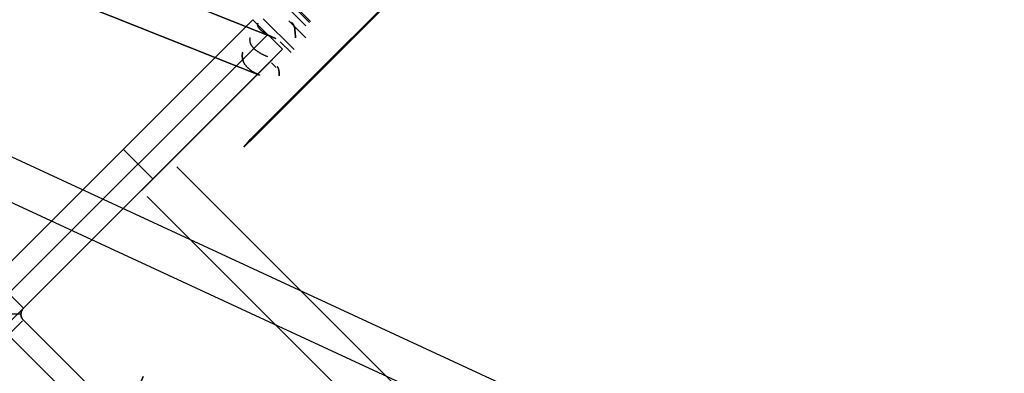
# Model space of a CAD drawing. Header units: millimetres. Extents: x -1030 to 192, y -442 to 180.
# Tile 183 of 256: x 121 to 156, y -406 to -393. Entities that reach past the tile are written whole.
import ezdxf

# ---------------------------------------------------------------- set-up
doc = ezdxf.new("R2010")
doc.units = ezdxf.units.MM
doc.header["$MEASUREMENT"] = 0
doc.layers.add('OVIDIO 120x60x72h', color=7, linetype='Continuous')

msp = doc.modelspace()

# ---------------------------------------------------------------- linework, layer by layer
at = {"layer": 'OVIDIO 120x60x72h', "extrusion": (-0.108979, 0.202852, 0.973126)}
for points in [[(38.868, 451.568), (38.868, 612.224)], [(38.868, 612.224), (38.868, 451.568)], [(38.573, 612.224), (38.573, 451.568)], [(38.277, 612.224), (38.277, 451.568)], [(38.277, 451.568), (38.277, 612.224)]]:
    msp.add_lwpolyline(points, dxfattribs=at)
at = {"layer": 'OVIDIO 120x60x72h', "extrusion": (-0.021464, 0.046296, 0.998697)}
msp.add_lwpolyline([(19.929, 365.994), (19.929, 466.507)], dxfattribs=at)
at = {"layer": 'OVIDIO 120x60x72h', "extrusion": (-0.235702, 0.235702, 0.942809)}
for points in [[(169.653, 623.018), (169.653, 518.477)], [(171.061, 628.188), (171.061, 522.78)], [(175.91, 649.413), (175.91, 540.335)], [(174.961, 540.335), (174.961, 649.413)], [(177.807, 540.335), (177.807, 649.413)], [(178.756, 649.413), (178.756, 540.335)]]:
    msp.add_lwpolyline(points, dxfattribs=at)
at = {"layer": 'OVIDIO 120x60x72h', "extrusion": (-0.108989, 0.202866, 0.973122)}
for points in [[(39.992, 538.235), (39.992, 595.616)], [(39.28, 595.616), (39.28, 538.235)], [(39.28, 538.235), (39.28, 595.616)]]:
    msp.add_lwpolyline(points, dxfattribs=at)
at = {"layer": 'OVIDIO 120x60x72h', "extrusion": (-0.108984, 0.202859, 0.973124)}
msp.add_lwpolyline([(40.704, 538.229), (40.704, 595.611)], dxfattribs=at)
at = {"layer": 'OVIDIO 120x60x72h', "extrusion": (0.114881, -0.045678, 0.992329)}
msp.add_lwpolyline([(-318.151, -67.478), (-318.151, -176.393)], dxfattribs=at)
at = {"layer": 'OVIDIO 120x60x72h', "extrusion": (-0.202852, 0.108979, 0.973126)}
for points in [[(299.835, 513.003), (299.835, 352.347)], [(299.835, 352.347), (299.835, 513.003)], [(300.13, 513.003), (300.13, 352.347)], [(300.426, 352.347), (300.426, 513.003)], [(300.426, 513.003), (300.426, 352.347)]]:
    msp.add_lwpolyline(points, dxfattribs=at)
at = {"layer": 'OVIDIO 120x60x72h', "extrusion": (0.265352, 0.881274, 0.39108)}
for points in [[(-262.608, 775.04), (-220.74, 720.661)], [(-278.713, 823.971), (-234.4, 766.416)]]:
    msp.add_lwpolyline(points, dxfattribs=at)
at = {"layer": 'OVIDIO 120x60x72h', "extrusion": (-0.046296, 0.021464, 0.998697)}
for points in [[(310.702, 243.475), (310.702, 344.78)], [(312.188, 244.444), (312.188, 344.955)]]:
    msp.add_lwpolyline(points, dxfattribs=at)
at = {"layer": 'OVIDIO 120x60x72h', "extrusion": (0.881274, 0.265352, -0.39108)}
msp.add_lwpolyline([(-399.045, 646.546), (-443.357, 704.101)], dxfattribs=at)
at = {"layer": 'OVIDIO 120x60x72h'}
for points in [[(147.816, -378.761), (128.645, -397.931)], [(128.859, -397.718), (147.602, -378.974)], [(130.992, -393.463), (129.932, -392.402)], [(129.967, -392.367), (131.028, -393.427)], [(119.705, -402.629), (128.967, -393.367)], [(128.967, -393.367), (119.705, -402.629)], [(130.028, -394.427), (128.967, -393.367)], [(128.967, -393.367), (130.028, -394.427)], [(129.34, -393.335), (130.442, -394.438)], [(130.256, -393.403), (130.866, -394.013)], [(130.866, -394.013), (130.256, -393.403)], [(120.235, -403.16), (129.498, -393.897)], [(129.947, -394.155), (130.336, -394.544)], [(130.028, -394.427), (120.765, -403.69)], [(120.765, -403.69), (130.028, -394.427)], [(129.806, -395.074), (129.639, -394.907)], [(129.639, -394.907), (129.806, -395.074)], [(125.397, -399.059), (124.336, -397.998)], [(126.245, -398.634), (162.437, -434.826)], [(125.185, -399.695), (161.369, -435.879)], [(120.678, -403.902), (119.177, -403.902)], [(138.761, -423.171), (120.235, -404.645)]]:
    msp.add_lwpolyline(points, dxfattribs=at)
at = {"layer": 'OVIDIO 120x60x72h', "extrusion": (0.881208, 0.265507, -0.391124)}
for points in [[(-405.613, 656.644), (-451.233, 715.865)], [(-451.233, 715.865), (-405.613, 656.644)]]:
    msp.add_lwpolyline(points, dxfattribs=at)
at = {"layer": 'OVIDIO 120x60x72h', "extrusion": (0.881275, 0.265352, -0.391079)}
for points in [[(-405.752, 657.973), (-448.135, 713.022)], [(-448.135, 713.022), (-405.752, 657.973)], [(-448.314, 712.885), (-405.931, 657.835)]]:
    msp.add_lwpolyline(points, dxfattribs=at)
at = {"layer": 'OVIDIO 120x60x72h', "extrusion": (0.881185, 0.265561, -0.391139)}
for points in [[(-451.96, 715.317), (-405.64, 655.198)], [(-405.64, 655.198), (-451.96, 715.317)]]:
    msp.add_lwpolyline(points, dxfattribs=at)
at = {"layer": 'OVIDIO 120x60x72h', "extrusion": (0.015219, 0.015219, 0.999768)}
for points in [[(119.149, -403.152), (128.527, -393.777)], [(120.21, -404.213), (129.587, -394.837)], [(119.149, -403.152), (119.121, -403.18), (119.094, -403.21), (119.067, -403.24), (119.04, -403.271), (119.014, -403.303), (118.988, -403.336), (118.963, -403.37), (118.939, -403.405), (118.915, -403.44), (118.892, -403.476), (118.87, -403.513), (118.848, -403.551), (118.827, -403.59), (118.807, -403.629), (118.788, -403.669), (118.77, -403.71), (118.753, -403.751), (118.736, -403.793), (118.721, -403.835), (118.707, -403.879), (118.693, -403.922), (118.681, -403.966), (118.67, -404.011), (118.66, -404.056), (118.651, -404.101), (118.643, -404.147), (118.637, -404.193), (118.631, -404.239), (118.627, -404.285), (118.624, -404.331), (118.622, -404.378), (118.622, -404.425), (118.622, -404.471), (118.624, -404.518), (118.627, -404.564), (118.631, -404.61), (118.637, -404.657), (118.643, -404.703), (118.651, -404.748), (118.66, -404.793), (118.67, -404.838), (118.681, -404.883), (118.693, -404.927), (118.707, -404.971), (118.721, -405.014), (118.736, -405.056), (118.753, -405.098), (118.77, -405.14), (118.788, -405.18), (118.807, -405.22), (118.827, -405.26), (118.848, -405.298), (118.869, -405.336), (118.892, -405.373), (118.915, -405.409), (118.939, -405.445), (118.963, -405.479), (118.988, -405.513), (119.014, -405.546), (119.04, -405.578), (119.066, -405.609), (119.093, -405.639), (119.121, -405.669), (119.149, -405.697)], [(119.149, -405.697), (119.121, -405.669), (119.093, -405.639), (119.066, -405.609), (119.04, -405.578), (119.014, -405.546), (118.988, -405.513), (118.963, -405.479), (118.939, -405.445), (118.915, -405.409), (118.892, -405.373), (118.869, -405.336), (118.848, -405.298), (118.827, -405.26), (118.807, -405.22), (118.788, -405.18), (118.77, -405.14), (118.753, -405.098), (118.736, -405.056), (118.721, -405.014), (118.707, -404.971), (118.693, -404.927), (118.681, -404.883), (118.67, -404.838), (118.66, -404.793), (118.651, -404.748), (118.643, -404.703), (118.637, -404.657), (118.631, -404.61), (118.627, -404.564), (118.624, -404.518), (118.622, -404.471), (118.622, -404.425), (118.622, -404.378), (118.624, -404.331), (118.627, -404.285), (118.631, -404.239), (118.637, -404.193), (118.643, -404.147), (118.651, -404.101), (118.66, -404.056), (118.67, -404.011), (118.681, -403.966), (118.693, -403.922), (118.707, -403.879), (118.721, -403.835), (118.736, -403.793), (118.753, -403.751), (118.77, -403.71), (118.788, -403.669), (118.807, -403.629), (118.827, -403.59), (118.848, -403.551), (118.87, -403.513), (118.892, -403.476), (118.915, -403.44), (118.939, -403.405), (118.963, -403.37), (118.988, -403.336), (119.014, -403.303), (119.04, -403.271), (119.067, -403.24), (119.094, -403.21), (119.121, -403.18), (119.149, -403.152)], [(119.785, -403.788), (118.683, -404.89)], [(120.462, -403.96), (120.21, -404.213)], [(120.21, -404.213), (120.462, -403.96)], [(119.896, -404.323), (119.186, -405.033)], [(120.21, -404.213), (120.205, -404.217), (120.2, -404.222), (120.196, -404.227), (120.191, -404.233), (120.187, -404.238), (120.183, -404.243), (120.179, -404.249), (120.175, -404.255), (120.171, -404.261), (120.167, -404.267), (120.163, -404.273), (120.159, -404.279), (120.156, -404.286), (120.153, -404.292), (120.15, -404.299), (120.146, -404.306), (120.144, -404.313), (120.141, -404.32), (120.138, -404.327), (120.136, -404.334), (120.134, -404.341), (120.132, -404.348), (120.13, -404.356), (120.128, -404.363), (120.127, -404.371), (120.125, -404.378), (120.124, -404.386), (120.123, -404.394), (120.123, -404.402), (120.122, -404.409), (120.122, -404.417), (120.122, -404.425), (120.122, -404.433), (120.122, -404.44), (120.123, -404.448), (120.123, -404.456), (120.124, -404.463), (120.125, -404.471), (120.127, -404.479), (120.128, -404.486), (120.13, -404.494), (120.132, -404.501), (120.134, -404.509), (120.136, -404.516), (120.138, -404.523), (120.141, -404.53), (120.144, -404.537), (120.146, -404.544), (120.149, -404.551), (120.153, -404.557), (120.156, -404.564), (120.159, -404.57), (120.163, -404.577), (120.167, -404.583), (120.171, -404.589), (120.175, -404.595), (120.179, -404.601), (120.183, -404.606), (120.187, -404.612), (120.191, -404.617), (120.196, -404.622), (120.2, -404.627), (120.205, -404.632), (120.21, -404.637)], [(120.21, -404.637), (120.205, -404.632), (120.2, -404.627), (120.196, -404.622), (120.191, -404.617), (120.187, -404.612), (120.183, -404.606), (120.179, -404.601), (120.175, -404.595), (120.171, -404.589), (120.167, -404.583), (120.163, -404.577), (120.159, -404.57), (120.156, -404.564), (120.153, -404.557), (120.149, -404.551), (120.146, -404.544), (120.144, -404.537), (120.141, -404.53), (120.138, -404.523), (120.136, -404.516), (120.134, -404.509), (120.132, -404.501), (120.13, -404.494), (120.128, -404.486), (120.127, -404.479), (120.125, -404.471), (120.124, -404.463), (120.123, -404.456), (120.123, -404.448), (120.122, -404.44), (120.122, -404.433), (120.122, -404.425), (120.122, -404.417), (120.122, -404.409), (120.123, -404.402), (120.123, -404.394), (120.124, -404.386), (120.125, -404.378), (120.127, -404.371), (120.128, -404.363), (120.13, -404.356), (120.132, -404.348), (120.134, -404.341), (120.136, -404.334), (120.138, -404.327), (120.141, -404.32), (120.144, -404.313), (120.146, -404.306), (120.15, -404.299), (120.153, -404.292), (120.156, -404.286), (120.159, -404.279), (120.163, -404.273), (120.167, -404.267), (120.171, -404.261), (120.175, -404.255), (120.179, -404.249), (120.183, -404.243), (120.187, -404.238), (120.191, -404.233), (120.196, -404.227), (120.2, -404.222), (120.205, -404.217), (120.21, -404.213)], [(120.21, -404.637), (119.149, -405.697)], [(119.149, -405.697), (120.21, -404.637)], [(119.149, -403.152), (119.118, -403.184), (119.087, -403.218), (119.057, -403.252), (119.027, -403.287), (118.999, -403.322), (118.972, -403.358), (118.945, -403.395), (118.92, -403.433), (118.895, -403.471), (118.872, -403.51), (118.849, -403.549), (118.827, -403.589), (118.807, -403.63), (118.788, -403.67), (118.769, -403.711), (118.752, -403.753), (118.736, -403.794), (118.721, -403.836), (118.707, -403.878), (118.694, -403.92), (118.682, -403.963), (118.671, -404.005), (118.662, -404.047), (118.653, -404.09), (118.646, -404.132), (118.639, -404.175), (118.634, -404.217), (118.629, -404.259), (118.626, -404.301), (118.624, -404.342), (118.622, -404.384), (118.622, -404.425), (118.622, -404.466), (118.624, -404.507), (118.626, -404.549), (118.629, -404.59), (118.634, -404.632), (118.639, -404.675), (118.646, -404.717), (118.653, -404.759), (118.662, -404.802), (118.671, -404.844), (118.682, -404.887), (118.694, -404.929), (118.707, -404.971), (118.721, -405.013), (118.736, -405.055), (118.752, -405.097), (118.769, -405.138), (118.787, -405.179), (118.807, -405.22), (118.827, -405.26), (118.849, -405.3), (118.871, -405.339), (118.895, -405.378), (118.919, -405.416), (118.945, -405.454), (118.971, -405.491), (118.999, -405.527), (119.027, -405.563), (119.056, -405.598), (119.086, -405.632), (119.117, -405.665), (119.149, -405.697)], [(120.21, -404.213), (120.205, -404.218), (120.2, -404.223), (120.195, -404.229), (120.19, -404.234), (120.186, -404.24), (120.181, -404.246), (120.177, -404.252), (120.173, -404.258), (120.169, -404.264), (120.165, -404.27), (120.161, -404.277), (120.157, -404.283), (120.154, -404.29), (120.151, -404.297), (120.148, -404.303), (120.145, -404.31), (120.142, -404.317), (120.139, -404.324), (120.137, -404.331), (120.135, -404.338), (120.133, -404.345), (120.131, -404.353), (120.129, -404.36), (120.127, -404.367), (120.126, -404.374), (120.125, -404.381), (120.124, -404.389), (120.123, -404.396), (120.123, -404.403), (120.122, -404.41), (120.122, -404.418), (120.122, -404.425), (120.122, -404.432), (120.122, -404.439), (120.123, -404.446), (120.123, -404.454), (120.124, -404.461), (120.125, -404.468), (120.126, -404.475), (120.127, -404.483), (120.129, -404.49), (120.131, -404.497), (120.132, -404.504), (120.135, -404.511), (120.137, -404.518), (120.139, -404.525), (120.142, -404.532), (120.145, -404.539), (120.147, -404.546), (120.151, -404.553), (120.154, -404.56), (120.157, -404.566), (120.161, -404.573), (120.165, -404.579), (120.169, -404.586), (120.173, -404.592), (120.177, -404.598), (120.181, -404.604), (120.186, -404.61), (120.19, -404.615), (120.195, -404.621), (120.2, -404.626), (120.205, -404.632), (120.21, -404.637)]]:
    msp.add_lwpolyline(points, dxfattribs=at)
at = {"layer": 'OVIDIO 120x60x72h', "extrusion": (0.999884, -0.000231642, -0.015217)}
for points in [[(-395.631, 37.503), (-388.174, 527.335)], [(-395.044, 701.062), (-405.148, 37.397)], [(-405.148, 37.397), (-395.044, 701.062)]]:
    msp.add_lwpolyline(points, dxfattribs=at)
at = {"layer": 'OVIDIO 120x60x72h', "extrusion": (-0.000231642, 0.999884, -0.015217)}
for points in [[(-127.642, 29.537), (-135.1, 519.37)], [(-129.187, 693.081), (-119.084, 29.428)], [(-130.687, 693.058), (-120.584, 29.427)]]:
    msp.add_lwpolyline(points, dxfattribs=at)
at = {"layer": 'OVIDIO 120x60x72h', "extrusion": (0.922113, -0.366639, -0.123629)}
for points in [[(-319.093, 729.854), (-319.027, 729.777), (-318.958, 729.702), (-318.886, 729.628), (-318.81, 729.556), (-318.771, 729.52), (-318.732, 729.486), (-318.691, 729.452), (-318.65, 729.418), (-318.609, 729.385), (-318.566, 729.353), (-318.523, 729.322), (-318.479, 729.291), (-318.435, 729.261), (-318.389, 729.232), (-318.344, 729.203), (-318.297, 729.175), (-318.25, 729.148), (-318.203, 729.122), (-318.155, 729.096), (-318.106, 729.072), (-318.057, 729.048), (-318.007, 729.025), (-317.957, 729.003), (-317.907, 728.982), (-317.856, 728.962), (-317.804, 728.943), (-317.753, 728.924), (-317.701, 728.907), (-317.648, 728.89), (-317.596, 728.875), (-317.543, 728.861), (-317.49, 728.847), (-317.437, 728.834), (-317.383, 728.823), (-317.33, 728.812), (-317.276, 728.803), (-317.222, 728.794), (-317.168, 728.787), (-317.114, 728.78), (-317.06, 728.774), (-317.006, 728.77), (-316.953, 728.766), (-316.899, 728.763), (-316.845, 728.762), (-316.791, 728.761), (-316.738, 728.761), (-316.685, 728.762), (-316.632, 728.764), (-316.579, 728.767), (-316.526, 728.771), (-316.474, 728.776), (-316.422, 728.782), (-316.318, 728.796), (-316.217, 728.814), (-316.116, 728.834), (-316.018, 728.858)], [(-316.018, 728.858), (-316.116, 728.834), (-316.217, 728.814), (-316.318, 728.796), (-316.422, 728.782), (-316.474, 728.776), (-316.526, 728.771), (-316.579, 728.767), (-316.632, 728.764), (-316.685, 728.762), (-316.738, 728.761), (-316.791, 728.761), (-316.845, 728.762), (-316.899, 728.763), (-316.953, 728.766), (-317.006, 728.77), (-317.06, 728.774), (-317.114, 728.78), (-317.168, 728.787), (-317.222, 728.794), (-317.276, 728.803), (-317.33, 728.812), (-317.383, 728.823), (-317.437, 728.834), (-317.49, 728.847), (-317.543, 728.861), (-317.596, 728.875), (-317.648, 728.89), (-317.701, 728.907), (-317.753, 728.924), (-317.804, 728.943), (-317.856, 728.962), (-317.907, 728.982), (-317.957, 729.003), (-318.007, 729.025), (-318.057, 729.048), (-318.106, 729.072), (-318.155, 729.096), (-318.203, 729.122), (-318.25, 729.148), (-318.297, 729.175), (-318.344, 729.203), (-318.389, 729.232), (-318.435, 729.261), (-318.479, 729.291), (-318.523, 729.322), (-318.566, 729.353), (-318.609, 729.385), (-318.65, 729.418), (-318.691, 729.452), (-318.732, 729.486), (-318.771, 729.52), (-318.81, 729.556), (-318.886, 729.628), (-318.958, 729.702), (-319.027, 729.777), (-319.093, 729.854)], [(-317.934, 730.808), (-317.902, 730.769), (-317.867, 730.731), (-317.831, 730.694), (-317.793, 730.658), (-317.774, 730.641), (-317.754, 730.623), (-317.734, 730.606), (-317.713, 730.59), (-317.692, 730.573), (-317.671, 730.557), (-317.65, 730.541), (-317.628, 730.526), (-317.605, 730.511), (-317.583, 730.496), (-317.56, 730.482), (-317.537, 730.468), (-317.513, 730.454), (-317.489, 730.441), (-317.465, 730.429), (-317.441, 730.416), (-317.417, 730.404), (-317.392, 730.393), (-317.367, 730.382), (-317.341, 730.371), (-317.316, 730.361), (-317.29, 730.352), (-317.264, 730.343), (-317.238, 730.334), (-317.212, 730.326), (-317.186, 730.318), (-317.16, 730.311), (-317.133, 730.304), (-317.106, 730.298), (-317.08, 730.292), (-317.053, 730.287), (-317.026, 730.282), (-316.999, 730.278), (-316.972, 730.274), (-316.945, 730.27), (-316.918, 730.268), (-316.891, 730.265), (-316.864, 730.263), (-316.837, 730.262), (-316.811, 730.261), (-316.784, 730.261), (-316.757, 730.261), (-316.73, 730.262), (-316.704, 730.263), (-316.677, 730.264), (-316.651, 730.266), (-316.625, 730.269), (-316.599, 730.271), (-316.547, 730.278), (-316.496, 730.287), (-316.446, 730.298), (-316.397, 730.31)], [(-316.397, 730.31), (-316.446, 730.298), (-316.496, 730.287), (-316.547, 730.278), (-316.599, 730.271), (-316.625, 730.269), (-316.651, 730.266), (-316.677, 730.264), (-316.704, 730.263), (-316.73, 730.262), (-316.757, 730.261), (-316.784, 730.261), (-316.811, 730.261), (-316.837, 730.262), (-316.864, 730.263), (-316.891, 730.265), (-316.918, 730.268), (-316.945, 730.27), (-316.972, 730.274), (-316.999, 730.278), (-317.026, 730.282), (-317.053, 730.287), (-317.08, 730.292), (-317.106, 730.298), (-317.133, 730.304), (-317.16, 730.311), (-317.186, 730.318), (-317.212, 730.326), (-317.238, 730.334), (-317.264, 730.343), (-317.29, 730.352), (-317.316, 730.361), (-317.341, 730.371), (-317.367, 730.382), (-317.392, 730.393), (-317.417, 730.404), (-317.441, 730.416), (-317.465, 730.429), (-317.489, 730.441), (-317.513, 730.454), (-317.537, 730.468), (-317.56, 730.482), (-317.583, 730.496), (-317.605, 730.511), (-317.628, 730.526), (-317.65, 730.541), (-317.671, 730.557), (-317.692, 730.573), (-317.713, 730.59), (-317.734, 730.606), (-317.754, 730.623), (-317.774, 730.641), (-317.793, 730.658), (-317.831, 730.694), (-317.867, 730.731), (-317.902, 730.769), (-317.934, 730.808)]]:
    msp.add_lwpolyline(points, dxfattribs=at)
at = {"layer": 'OVIDIO 120x60x72h', "extrusion": (-0.12261, -0.276089, 0.953279)}
for points in [[(277.576, -79.07), (277.576, -81.393)], [(278.55, -81.974), (278.55, -80.474)], [(278.55, -80.474), (278.55, -81.974)], [(279.047, -81.974), (279.047, -80.474)], [(279.195, -80.474), (279.195, -81.974)], [(279.195, -81.974), (279.195, -80.474)], [(279.185, -80.474), (279.185, -81.974)]]:
    msp.add_lwpolyline(points, dxfattribs=at)
at = {"layer": 'OVIDIO 120x60x72h', "extrusion": (-0.707107, 0.707107, 0)}
for points in [[(186.958, 35.578), (186.914, 35.579), (186.869, 35.58), (186.824, 35.583), (186.779, 35.586), (186.733, 35.591), (186.687, 35.597), (186.641, 35.604), (186.595, 35.612), (186.548, 35.621), (186.501, 35.631), (186.455, 35.643), (186.408, 35.656), (186.362, 35.669), (186.315, 35.685), (186.269, 35.701), (186.222, 35.719), (186.176, 35.738), (186.13, 35.758), (186.085, 35.779), (186.04, 35.802), (185.995, 35.826), (185.951, 35.851), (185.907, 35.877), (185.864, 35.904), (185.821, 35.933), (185.78, 35.963), (185.738, 35.994), (185.698, 36.026), (185.658, 36.059), (185.619, 36.093), (185.581, 36.128), (185.544, 36.164), (185.508, 36.201), (185.473, 36.239), (185.439, 36.278), (185.406, 36.318), (185.374, 36.358), (185.343, 36.399), (185.313, 36.441), (185.284, 36.484), (185.257, 36.527), (185.231, 36.571), (185.206, 36.615), (185.182, 36.66), (185.159, 36.705), (185.138, 36.75), (185.118, 36.796), (185.099, 36.842), (185.081, 36.888), (185.065, 36.935), (185.05, 36.981), (185.036, 37.028), (185.023, 37.075), (185.011, 37.121), (185.001, 37.168), (184.992, 37.214), (184.984, 37.261), (184.977, 37.307), (184.971, 37.353), (184.967, 37.399), (184.963, 37.444), (184.96, 37.489), (184.959, 37.534), (184.958, 37.578)], [(184.958, 37.578), (184.959, 37.534), (184.96, 37.489), (184.963, 37.444), (184.967, 37.399), (184.971, 37.353), (184.977, 37.307), (184.984, 37.261), (184.992, 37.214), (185.001, 37.168), (185.011, 37.121), (185.023, 37.075), (185.036, 37.028), (185.05, 36.981), (185.065, 36.935), (185.081, 36.888), (185.099, 36.842), (185.118, 36.796), (185.138, 36.75), (185.159, 36.705), (185.182, 36.66), (185.206, 36.615), (185.231, 36.571), (185.257, 36.527), (185.284, 36.484), (185.313, 36.441), (185.343, 36.399), (185.374, 36.358), (185.406, 36.318), (185.439, 36.278), (185.473, 36.239), (185.508, 36.201), (185.544, 36.164), (185.581, 36.128), (185.619, 36.093), (185.658, 36.059), (185.698, 36.026), (185.738, 35.994), (185.78, 35.963), (185.821, 35.933), (185.864, 35.904), (185.907, 35.877), (185.951, 35.851), (185.995, 35.826), (186.04, 35.802), (186.085, 35.779), (186.13, 35.758), (186.176, 35.738), (186.222, 35.719), (186.269, 35.701), (186.315, 35.685), (186.362, 35.669), (186.408, 35.656), (186.455, 35.643), (186.501, 35.631), (186.548, 35.621), (186.595, 35.612), (186.641, 35.604), (186.687, 35.597), (186.733, 35.591), (186.779, 35.586), (186.824, 35.583), (186.869, 35.58), (186.914, 35.579), (186.958, 35.578)], [(184.958, 37.578), (184.959, 37.528), (184.961, 37.478), (184.964, 37.428), (184.969, 37.378), (184.974, 37.328), (184.981, 37.278), (184.989, 37.228), (184.999, 37.179), (185.01, 37.129), (185.021, 37.08), (185.035, 37.032), (185.049, 36.984), (185.064, 36.936), (185.081, 36.889), (185.099, 36.842), (185.118, 36.796), (185.138, 36.751), (185.159, 36.706), (185.181, 36.662), (185.204, 36.619), (185.228, 36.576), (185.253, 36.534), (185.278, 36.493), (185.305, 36.453), (185.333, 36.414), (185.361, 36.375), (185.39, 36.338), (185.419, 36.301), (185.45, 36.265), (185.481, 36.231), (185.512, 36.197), (185.544, 36.164), (185.577, 36.132), (185.611, 36.101), (185.646, 36.07), (185.681, 36.039), (185.718, 36.01), (185.755, 35.981), (185.794, 35.952), (185.833, 35.925), (185.873, 35.898), (185.914, 35.873), (185.956, 35.848), (185.999, 35.824), (186.042, 35.801), (186.086, 35.779), (186.131, 35.758), (186.176, 35.738), (186.222, 35.719), (186.269, 35.701), (186.316, 35.684), (186.364, 35.669), (186.412, 35.654), (186.461, 35.641), (186.509, 35.629), (186.559, 35.619), (186.608, 35.609), (186.658, 35.601), (186.708, 35.594), (186.758, 35.588), (186.808, 35.584), (186.858, 35.581), (186.908, 35.579), (186.958, 35.578)]]:
    msp.add_lwpolyline(points, dxfattribs=at)
at = {"layer": 'OVIDIO 120x60x72h', "extrusion": (0.999884, -0.000231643, -0.015217)}
for points in [[(-392.498, 701.023), (-402.602, 37.397)], [(-402.602, 37.397), (-392.498, 701.023)], [(-403.662, 37.413), (-393.559, 701.039)], [(-393.559, 701.039), (-403.662, 37.413)]]:
    msp.add_lwpolyline(points, dxfattribs=at)
at = {"layer": 'OVIDIO 120x60x72h', "extrusion": (-9.85312e-08, 9.85325e-08, 1)}
for points in [[(130.866, -393.589), (129.805, -392.529)], [(129.805, -392.529), (130.866, -393.589)]]:
    msp.add_lwpolyline(points, dxfattribs=at)
at = {"layer": 'OVIDIO 120x60x72h', "extrusion": (0.999995, -0.000995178, 0.002882)}
for points in [[(-393.393, 702.991), (-392.719, 701.04)], [(-394.595, 702.386), (-394.542, 702.232)]]:
    msp.add_lwpolyline(points, dxfattribs=at)
at = {"layer": 'OVIDIO 120x60x72h', "extrusion": (0.707107, -0.707107, 0)}
for points in [[(-184.958, 37.578), (-184.959, 37.534), (-184.96, 37.489), (-184.963, 37.444), (-184.967, 37.399), (-184.971, 37.353), (-184.977, 37.307), (-184.984, 37.261), (-184.992, 37.214), (-185.001, 37.168), (-185.011, 37.121), (-185.023, 37.075), (-185.036, 37.028), (-185.05, 36.981), (-185.065, 36.935), (-185.081, 36.888), (-185.099, 36.842), (-185.118, 36.796), (-185.138, 36.75), (-185.159, 36.705), (-185.182, 36.66), (-185.206, 36.615), (-185.231, 36.571), (-185.257, 36.527), (-185.284, 36.484), (-185.313, 36.441), (-185.343, 36.399), (-185.374, 36.358), (-185.406, 36.318), (-185.439, 36.278), (-185.473, 36.239), (-185.508, 36.201), (-185.544, 36.164), (-185.581, 36.128), (-185.619, 36.093), (-185.658, 36.059), (-185.698, 36.026), (-185.738, 35.994), (-185.78, 35.963), (-185.821, 35.933), (-185.864, 35.904), (-185.907, 35.877), (-185.951, 35.851), (-185.995, 35.826), (-186.04, 35.802), (-186.085, 35.779), (-186.13, 35.758), (-186.176, 35.738), (-186.222, 35.719), (-186.269, 35.701), (-186.315, 35.685), (-186.362, 35.669), (-186.408, 35.656), (-186.455, 35.643), (-186.501, 35.631), (-186.548, 35.621), (-186.595, 35.612), (-186.641, 35.604), (-186.687, 35.597), (-186.733, 35.591), (-186.779, 35.586), (-186.824, 35.583), (-186.869, 35.58), (-186.914, 35.579), (-186.958, 35.578)], [(-186.958, 35.578), (-186.914, 35.579), (-186.869, 35.58), (-186.824, 35.583), (-186.779, 35.586), (-186.733, 35.591), (-186.687, 35.597), (-186.641, 35.604), (-186.595, 35.612), (-186.548, 35.621), (-186.501, 35.631), (-186.455, 35.643), (-186.408, 35.656), (-186.362, 35.669), (-186.315, 35.685), (-186.269, 35.701), (-186.222, 35.719), (-186.176, 35.738), (-186.13, 35.758), (-186.085, 35.779), (-186.04, 35.802), (-185.995, 35.826), (-185.951, 35.851), (-185.907, 35.877), (-185.864, 35.904), (-185.821, 35.933), (-185.78, 35.963), (-185.738, 35.994), (-185.698, 36.026), (-185.658, 36.059), (-185.619, 36.093), (-185.581, 36.128), (-185.544, 36.164), (-185.508, 36.201), (-185.473, 36.239), (-185.439, 36.278), (-185.406, 36.318), (-185.374, 36.358), (-185.343, 36.399), (-185.313, 36.441), (-185.284, 36.484), (-185.257, 36.527), (-185.231, 36.571), (-185.206, 36.615), (-185.182, 36.66), (-185.159, 36.705), (-185.138, 36.75), (-185.118, 36.796), (-185.099, 36.842), (-185.081, 36.888), (-185.065, 36.935), (-185.05, 36.981), (-185.036, 37.028), (-185.023, 37.075), (-185.011, 37.121), (-185.001, 37.168), (-184.992, 37.214), (-184.984, 37.261), (-184.977, 37.307), (-184.971, 37.353), (-184.967, 37.399), (-184.963, 37.444), (-184.96, 37.489), (-184.959, 37.534), (-184.958, 37.578)]]:
    msp.add_lwpolyline(points, dxfattribs=at)
at = {"layer": 'OVIDIO 120x60x72h', "extrusion": (0.007538, 0.018371, 0.999803)}
for points in [[(-269.85, 328.326), (-269.85, 329.952)], [(-269.85, 329.952), (-269.85, 328.326)]]:
    msp.add_lwpolyline(points, dxfattribs=at)
at = {"layer": 'OVIDIO 120x60x72h', "extrusion": (0.962875, -0.23831, 0.126807)}
for points in [[(-350.619, 666.559), (-352.285, 667.413)], [(-352.285, 667.413), (-350.619, 666.559)]]:
    msp.add_lwpolyline(points, dxfattribs=at)
at = {"layer": 'OVIDIO 120x60x72h', "extrusion": (0.003996, 0.998758, 0.049658)}
for points in [[(-131.919, 718.892), (-131.829, 717.781)], [(-131.829, 717.781), (-131.919, 718.892)]]:
    msp.add_lwpolyline(points, dxfattribs=at)
at = {"layer": 'OVIDIO 120x60x72h', "extrusion": (0.26556, 0.881185, 0.391139)}
for points in [[(-238.333, 777.096), (-284.653, 837.214)], [(-284.653, 837.214), (-238.333, 777.096)]]:
    msp.add_lwpolyline(points, dxfattribs=at)
at = {"layer": 'OVIDIO 120x60x72h', "extrusion": (-0.202867, 0.108989, 0.973122)}
for points in [[(297.998, 496.397), (297.998, 439.016)], [(297.998, 439.016), (297.998, 496.397)]]:
    msp.add_lwpolyline(points, dxfattribs=at)
at = {"layer": 'OVIDIO 120x60x72h', "extrusion": (0.933612, -0.264208, -0.241996)}
for points in [[(-343.457, 738.488), (-344.597, 737.513)], [(-344.597, 737.513), (-343.457, 738.488)], [(-344.377, 737.701), (-344.597, 737.513)]]:
    msp.add_lwpolyline(points, dxfattribs=at)
at = {"layer": 'OVIDIO 120x60x72h', "extrusion": (0.923255, -0.345247, -0.168535)}
msp.add_lwpolyline([(-323.549, 737.297), (-324.917, 736.68)], dxfattribs=at)
at = {"layer": 'OVIDIO 120x60x72h', "extrusion": (-0.12261, -0.276068, 0.953286)}
for points in [[(278.858, -80.959), (278.858, -82.502)], [(279.014, -80.567), (279.014, -82.158)]]:
    msp.add_lwpolyline(points, dxfattribs=at)
at = {"layer": 'OVIDIO 120x60x72h', "extrusion": (-0.202866, 0.108989, 0.973122)}
for points in [[(298.711, 439.016), (298.711, 496.397)], [(299.424, 439.016), (299.424, 496.397)], [(299.424, 496.397), (299.424, 439.016)]]:
    msp.add_lwpolyline(points, dxfattribs=at)
at = {"layer": 'OVIDIO 120x60x72h', "extrusion": (-0.000231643, 0.999884, -0.015217)}
for points in [[(-130.775, 693.056), (-120.671, 29.423)], [(-120.671, 29.423), (-130.775, 693.056)]]:
    msp.add_lwpolyline(points, dxfattribs=at)
at = {"layer": 'OVIDIO 120x60x72h', "extrusion": (0.386909, 0.871231, 0.302091)}
for points in [[(-278.549, 763.789), (-278.567, 763.787), (-278.585, 763.784), (-278.603, 763.78), (-278.62, 763.777), (-278.638, 763.772), (-278.656, 763.767), (-278.674, 763.762), (-278.691, 763.757), (-278.709, 763.75), (-278.726, 763.744), (-278.743, 763.737), (-278.76, 763.729), (-278.777, 763.722), (-278.794, 763.713), (-278.81, 763.705), (-278.826, 763.695), (-278.842, 763.686), (-278.858, 763.676), (-278.874, 763.666), (-278.889, 763.655), (-278.904, 763.644), (-278.918, 763.633), (-278.933, 763.621), (-278.947, 763.609), (-278.96, 763.596), (-278.974, 763.584), (-278.987, 763.571), (-278.999, 763.558), (-279.012, 763.544), (-279.024, 763.53), (-279.035, 763.517), (-279.046, 763.502), (-279.057, 763.488), (-279.067, 763.473), (-279.077, 763.458), (-279.087, 763.443), (-279.097, 763.427), (-279.106, 763.411), (-279.115, 763.395), (-279.123, 763.379), (-279.131, 763.362), (-279.139, 763.345), (-279.146, 763.328), (-279.152, 763.311), (-279.159, 763.293), (-279.165, 763.276), (-279.17, 763.258), (-279.175, 763.24), (-279.18, 763.222), (-279.184, 763.204), (-279.188, 763.185), (-279.191, 763.167), (-279.194, 763.149), (-279.196, 763.13), (-279.198, 763.112), (-279.199, 763.093), (-279.2, 763.075), (-279.2, 763.057), (-279.2, 763.038), (-279.2, 763.02), (-279.199, 763.002), (-279.198, 762.984), (-279.196, 762.966), (-279.194, 762.948)], [(-279.194, 762.948), (-279.196, 762.966), (-279.198, 762.984), (-279.199, 763.002), (-279.2, 763.02), (-279.2, 763.038), (-279.2, 763.057), (-279.2, 763.075), (-279.199, 763.093), (-279.198, 763.112), (-279.196, 763.13), (-279.194, 763.149), (-279.191, 763.167), (-279.188, 763.185), (-279.184, 763.204), (-279.18, 763.222), (-279.175, 763.24), (-279.17, 763.258), (-279.165, 763.276), (-279.159, 763.293), (-279.152, 763.311), (-279.146, 763.328), (-279.139, 763.345), (-279.131, 763.362), (-279.123, 763.379), (-279.115, 763.395), (-279.106, 763.411), (-279.097, 763.427), (-279.087, 763.443), (-279.077, 763.458), (-279.067, 763.473), (-279.057, 763.488), (-279.046, 763.502), (-279.035, 763.517), (-279.024, 763.53), (-279.012, 763.544), (-278.999, 763.558), (-278.987, 763.571), (-278.974, 763.584), (-278.96, 763.596), (-278.947, 763.609), (-278.933, 763.621), (-278.918, 763.633), (-278.904, 763.644), (-278.889, 763.655), (-278.874, 763.666), (-278.858, 763.676), (-278.842, 763.686), (-278.826, 763.695), (-278.81, 763.705), (-278.794, 763.713), (-278.777, 763.722), (-278.76, 763.729), (-278.743, 763.737), (-278.726, 763.744), (-278.709, 763.75), (-278.691, 763.757), (-278.674, 763.762), (-278.656, 763.767), (-278.638, 763.772), (-278.62, 763.777), (-278.603, 763.78), (-278.585, 763.784), (-278.567, 763.787), (-278.549, 763.789)]]:
    msp.add_lwpolyline(points, dxfattribs=at)
at = {"layer": 'OVIDIO 120x60x72h', "extrusion": (-0.122517, -0.275969, 0.953326)}
for points in [[(279.141, -82.124), (279.141, -80.624)], [(279.141, -80.624), (279.141, -82.124)]]:
    msp.add_lwpolyline(points, dxfattribs=at)
at = {"layer": 'OVIDIO 120x60x72h', "extrusion": (0.999995, -0.000993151, 0.002876)}
for points in [[(-394.448, 700.459), (-393.864, 698.77)], [(-394.618, 702.206), (-393.917, 700.175)]]:
    msp.add_lwpolyline(points, dxfattribs=at)
at = {"layer": 'OVIDIO 120x60x72h', "extrusion": (0.999557, -0.009403, 0.028244)}
for points in [[(-392.774, 698.767), (-392.826, 698.922)], [(-392.826, 698.922), (-392.774, 698.767)]]:
    msp.add_lwpolyline(points, dxfattribs=at)
at = {"layer": 'OVIDIO 120x60x72h', "extrusion": (0.265352, 0.881275, 0.391079)}
for points in [[(-238.548, 779.698), (-280.931, 834.747)], [(-280.931, 834.747), (-238.548, 779.698)], [(-280.752, 834.885), (-238.369, 779.836)], [(-238.369, 779.836), (-280.752, 834.885)]]:
    msp.add_lwpolyline(points, dxfattribs=at)
at = {"layer": 'OVIDIO 120x60x72h', "extrusion": (0.38691, 0.871231, 0.30209)}
msp.add_lwpolyline([(-279.196, 762.947), (-279.198, 762.965), (-279.2, 762.983), (-279.201, 763.001), (-279.202, 763.019), (-279.202, 763.038), (-279.202, 763.056), (-279.202, 763.075), (-279.201, 763.093), (-279.199, 763.112), (-279.198, 763.13), (-279.195, 763.149), (-279.192, 763.167), (-279.189, 763.185), (-279.186, 763.204), (-279.181, 763.222), (-279.177, 763.24), (-279.172, 763.258), (-279.166, 763.276), (-279.16, 763.294), (-279.154, 763.311), (-279.147, 763.328), (-279.14, 763.346), (-279.132, 763.362), (-279.124, 763.379), (-279.116, 763.396), (-279.107, 763.412), (-279.098, 763.428), (-279.088, 763.443), (-279.078, 763.459), (-279.068, 763.474), (-279.058, 763.488), (-279.047, 763.503), (-279.036, 763.517), (-279.024, 763.531), (-279.013, 763.544), (-279, 763.558), (-278.988, 763.571), (-278.975, 763.584), (-278.961, 763.596), (-278.948, 763.609), (-278.934, 763.621), (-278.919, 763.632), (-278.905, 763.644), (-278.89, 763.655), (-278.875, 763.665), (-278.859, 763.676), (-278.843, 763.686), (-278.827, 763.695), (-278.811, 763.704), (-278.794, 763.713), (-278.778, 763.721), (-278.761, 763.729), (-278.744, 763.737), (-278.727, 763.744), (-278.709, 763.75), (-278.692, 763.756), (-278.674, 763.762), (-278.657, 763.767), (-278.639, 763.772), (-278.621, 763.776), (-278.603, 763.78), (-278.585, 763.784), (-278.568, 763.787), (-278.55, 763.789)], dxfattribs=at)
at = {"layer": 'OVIDIO 120x60x72h', "extrusion": (0.007645, 0.997294, 0.073113)}
for points in [[(-132.662, 726.094), (-132.864, 728.023)], [(-132.864, 728.023), (-132.662, 726.094)]]:
    msp.add_lwpolyline(points, dxfattribs=at)
at = {"layer": 'OVIDIO 120x60x72h', "extrusion": (0.265507, 0.881208, 0.391124)}
for points in [[(-283.907, 837.753), (-238.287, 778.533)], [(-238.287, 778.533), (-283.907, 837.753)]]:
    msp.add_lwpolyline(points, dxfattribs=at)
at = {"layer": 'OVIDIO 120x60x72h', "extrusion": (0.386908, 0.871231, 0.302091)}
for points in [[(-279.194, 762.948), (-279.196, 762.966), (-279.198, 762.984), (-279.199, 763.002), (-279.2, 763.02), (-279.2, 763.038), (-279.2, 763.057), (-279.2, 763.075), (-279.199, 763.093), (-279.198, 763.112), (-279.196, 763.13), (-279.193, 763.149), (-279.191, 763.167), (-279.188, 763.185), (-279.184, 763.204), (-279.18, 763.222), (-279.175, 763.24), (-279.17, 763.258), (-279.165, 763.276), (-279.159, 763.293), (-279.152, 763.311), (-279.146, 763.328), (-279.138, 763.345), (-279.131, 763.362), (-279.123, 763.379), (-279.115, 763.395), (-279.106, 763.411), (-279.097, 763.427), (-279.087, 763.443), (-279.077, 763.458), (-279.067, 763.473), (-279.057, 763.488), (-279.046, 763.502), (-279.035, 763.517), (-279.023, 763.53), (-279.012, 763.544), (-278.999, 763.558), (-278.987, 763.571), (-278.974, 763.584), (-278.96, 763.596), (-278.947, 763.609), (-278.933, 763.621), (-278.918, 763.633), (-278.904, 763.644), (-278.889, 763.655), (-278.874, 763.666), (-278.858, 763.676), (-278.842, 763.686), (-278.826, 763.695), (-278.81, 763.705), (-278.793, 763.713), (-278.777, 763.722), (-278.76, 763.729), (-278.743, 763.737), (-278.726, 763.744), (-278.708, 763.75), (-278.691, 763.757), (-278.673, 763.762), (-278.656, 763.767), (-278.638, 763.772), (-278.62, 763.777), (-278.603, 763.781), (-278.585, 763.784), (-278.567, 763.787), (-278.549, 763.789)], [(-278.549, 763.789), (-278.567, 763.787), (-278.585, 763.784), (-278.603, 763.781), (-278.62, 763.777), (-278.638, 763.772), (-278.656, 763.767), (-278.673, 763.762), (-278.691, 763.757), (-278.708, 763.75), (-278.726, 763.744), (-278.743, 763.737), (-278.76, 763.729), (-278.777, 763.722), (-278.793, 763.713), (-278.81, 763.705), (-278.826, 763.695), (-278.842, 763.686), (-278.858, 763.676), (-278.874, 763.666), (-278.889, 763.655), (-278.904, 763.644), (-278.918, 763.633), (-278.933, 763.621), (-278.947, 763.609), (-278.96, 763.596), (-278.974, 763.584), (-278.987, 763.571), (-278.999, 763.558), (-279.012, 763.544), (-279.023, 763.53), (-279.035, 763.517), (-279.046, 763.502), (-279.057, 763.488), (-279.067, 763.473), (-279.077, 763.458), (-279.087, 763.443), (-279.097, 763.427), (-279.106, 763.411), (-279.115, 763.395), (-279.123, 763.379), (-279.131, 763.362), (-279.138, 763.345), (-279.146, 763.328), (-279.152, 763.311), (-279.159, 763.293), (-279.165, 763.276), (-279.17, 763.258), (-279.175, 763.24), (-279.18, 763.222), (-279.184, 763.204), (-279.188, 763.185), (-279.191, 763.167), (-279.193, 763.149), (-279.196, 763.13), (-279.198, 763.112), (-279.199, 763.093), (-279.2, 763.075), (-279.2, 763.057), (-279.2, 763.038), (-279.2, 763.02), (-279.199, 763.002), (-279.198, 762.984), (-279.196, 762.966), (-279.194, 762.948)]]:
    msp.add_lwpolyline(points, dxfattribs=at)
at = {"layer": 'OVIDIO 120x60x72h', "extrusion": (5.45402e-08, -5.4543e-08, 1)}
for points in [[(120.765, -403.69), (119.705, -402.629)], [(119.705, -402.629), (120.765, -403.69)]]:
    msp.add_lwpolyline(points, dxfattribs=at)
at = {"layer": 'OVIDIO 120x60x72h', "extrusion": (0.000792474, 0.000792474, 0.999999)}
for points in [[(119.676, -405.203), (120.737, -404.143)], [(120.737, -404.143), (119.676, -405.203)]]:
    msp.add_lwpolyline(points, dxfattribs=at)
at = {"layer": 'OVIDIO 120x60x72h', "extrusion": (0.000378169, -0.000378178, 1)}
for points in [[(120.752, -404.101), (139.278, -422.627)], [(139.278, -422.627), (120.752, -404.101)]]:
    msp.add_lwpolyline(points, dxfattribs=at)
at = {"layer": 'OVIDIO 120x60x72h'}
for points in [[(29.753, -354.265, 717.206), (129.099, -393.766, 703.887), (129.79, -394.041, 703.794)], [(129.79, -394.041, 703.794), (129.099, -393.766, 703.887), (29.753, -354.265, 717.206)], [(129.21, -395.348, 703.341), (128.518, -395.073, 703.434), (29.172, -355.572, 716.753)], [(29.172, -355.572, 716.753), (128.518, -395.073, 703.434), (129.21, -395.348, 703.341)], [(128.645, -397.931, 65.878), (128.72, -397.838, 65.878), (128.797, -397.746, 65.878), (128.875, -397.656, 65.878), (128.955, -397.567, 65.878), (129.037, -397.48, 65.878), (136.008, -390.508, 65.878)], [(136.028, -390.528, 63.878), (129.045, -397.514, 63.878), (128.951, -397.615, 63.878), (128.859, -397.718, 63.878)], [(130.488, -394.019, 702.837), (130.487, -393.944, 702.612), (130.483, -393.873, 702.387), (130.478, -393.809, 702.165), (130.471, -393.75, 701.944), (130.464, -393.698, 701.727), (130.454, -393.651, 701.511), (130.443, -393.608, 701.297), (130.428, -393.569, 701.084), (130.41, -393.534, 700.87), (130.389, -393.503, 700.658), (130.367, -393.478, 700.448), (130.345, -393.459, 700.243)], [(130.345, -393.459, 700.243), (130.367, -393.478, 700.448), (130.389, -393.503, 700.658), (130.41, -393.534, 700.87), (130.428, -393.569, 701.084), (130.443, -393.608, 701.297), (130.454, -393.651, 701.511), (130.464, -393.698, 701.727), (130.471, -393.75, 701.944), (130.478, -393.809, 702.165), (130.483, -393.873, 702.387), (130.487, -393.944, 702.612), (130.488, -394.019, 702.837)], [(129.79, -394.041, 703.794), (129.772, -394.034, 703.796), (129.753, -394.026, 703.798), (129.735, -394.018, 703.8), (129.717, -394.011, 703.801), (129.699, -394.003, 703.802), (129.681, -393.995, 703.802), (129.664, -393.988, 703.802), (129.647, -393.98, 703.802), (129.63, -393.972, 703.801), (129.613, -393.964, 703.8), (129.596, -393.956, 703.798), (129.58, -393.948, 703.796), (129.564, -393.94, 703.794), (129.548, -393.932, 703.792), (129.532, -393.924, 703.789), (129.516, -393.916, 703.786), (129.501, -393.907, 703.783), (129.486, -393.899, 703.779), (129.47, -393.891, 703.776), (129.456, -393.883, 703.771), (129.441, -393.874, 703.767), (129.427, -393.866, 703.762), (129.413, -393.857, 703.757), (129.399, -393.849, 703.752), (129.385, -393.84, 703.747), (129.372, -393.831, 703.741), (129.359, -393.823, 703.735), (129.346, -393.814, 703.729), (129.334, -393.805, 703.722), (129.322, -393.797, 703.715), (129.31, -393.788, 703.708), (129.298, -393.779, 703.701), (129.287, -393.77, 703.693), (129.277, -393.761, 703.685), (129.266, -393.752, 703.677), (129.256, -393.743, 703.669), (129.247, -393.734, 703.661), (129.238, -393.725, 703.652), (129.229, -393.716, 703.643), (129.22, -393.706, 703.634), (129.212, -393.697, 703.625), (129.205, -393.688, 703.616), (129.197, -393.679, 703.607), (129.19, -393.67, 703.597), (129.184, -393.661, 703.587), (129.178, -393.652, 703.578), (129.172, -393.643, 703.568), (129.167, -393.634, 703.558), (129.162, -393.625, 703.548), (129.158, -393.616, 703.539), (129.154, -393.607, 703.529), (129.15, -393.598, 703.519), (129.147, -393.589, 703.509), (129.144, -393.58, 703.498), (129.142, -393.571, 703.488), (129.14, -393.562, 703.478), (129.139, -393.554, 703.468), (129.138, -393.545, 703.458), (129.137, -393.536, 703.447), (129.137, -393.527, 703.437), (129.138, -393.518, 703.426), (129.139, -393.51, 703.416), (129.14, -393.501, 703.405), (129.142, -393.492, 703.394)], [(129.142, -393.492, 703.394), (129.14, -393.501, 703.405), (129.139, -393.51, 703.416), (129.138, -393.518, 703.426), (129.137, -393.527, 703.437), (129.137, -393.536, 703.447), (129.138, -393.545, 703.458), (129.139, -393.554, 703.468), (129.14, -393.562, 703.478), (129.142, -393.571, 703.488), (129.144, -393.58, 703.498), (129.147, -393.589, 703.509), (129.15, -393.598, 703.519), (129.154, -393.607, 703.529), (129.158, -393.616, 703.539), (129.162, -393.625, 703.548), (129.167, -393.634, 703.558), (129.172, -393.643, 703.568), (129.178, -393.652, 703.578), (129.184, -393.661, 703.587), (129.19, -393.67, 703.597), (129.197, -393.679, 703.607), (129.205, -393.688, 703.616), (129.212, -393.697, 703.625), (129.22, -393.706, 703.634), (129.229, -393.716, 703.643), (129.238, -393.725, 703.652), (129.247, -393.734, 703.661), (129.256, -393.743, 703.669), (129.266, -393.752, 703.677), (129.277, -393.761, 703.685), (129.287, -393.77, 703.693), (129.298, -393.779, 703.701), (129.31, -393.788, 703.708), (129.322, -393.797, 703.715), (129.334, -393.805, 703.722), (129.346, -393.814, 703.729), (129.359, -393.823, 703.735), (129.372, -393.831, 703.741), (129.385, -393.84, 703.747), (129.399, -393.849, 703.752), (129.413, -393.857, 703.757), (129.427, -393.866, 703.762), (129.441, -393.874, 703.767), (129.456, -393.883, 703.771), (129.47, -393.891, 703.776), (129.486, -393.899, 703.779), (129.501, -393.907, 703.783), (129.516, -393.916, 703.786), (129.532, -393.924, 703.789), (129.548, -393.932, 703.792), (129.564, -393.94, 703.794), (129.58, -393.948, 703.796), (129.596, -393.956, 703.798), (129.613, -393.964, 703.8), (129.63, -393.972, 703.801), (129.647, -393.98, 703.802), (129.664, -393.988, 703.802), (129.681, -393.995, 703.802), (129.699, -394.003, 703.802), (129.717, -394.011, 703.801), (129.735, -394.018, 703.8), (129.753, -394.026, 703.798), (129.772, -394.034, 703.796), (129.79, -394.041, 703.794)], [(129.5, -394.695, 703.567), (129.483, -394.688, 703.569), (129.466, -394.681, 703.571), (129.449, -394.674, 703.572), (129.432, -394.667, 703.572), (129.415, -394.659, 703.572), (129.398, -394.652, 703.572), (129.382, -394.644, 703.571), (129.365, -394.636, 703.569), (129.348, -394.628, 703.567), (129.332, -394.62, 703.565), (129.315, -394.612, 703.562), (129.299, -394.604, 703.558), (129.283, -394.595, 703.555), (129.267, -394.586, 703.55), (129.251, -394.578, 703.545), (129.235, -394.569, 703.54), (129.22, -394.559, 703.535), (129.205, -394.55, 703.529), (129.19, -394.541, 703.522), (129.175, -394.531, 703.515), (129.16, -394.522, 703.508), (129.146, -394.512, 703.5), (129.131, -394.502, 703.492), (129.118, -394.492, 703.483), (129.104, -394.482, 703.474), (129.091, -394.472, 703.465), (129.077, -394.461, 703.455), (129.065, -394.451, 703.445), (129.052, -394.44, 703.435), (129.04, -394.429, 703.424), (129.028, -394.418, 703.413), (129.017, -394.407, 703.401), (129.006, -394.396, 703.389), (128.995, -394.385, 703.377), (128.985, -394.373, 703.365), (128.975, -394.362, 703.352), (128.966, -394.35, 703.339), (128.956, -394.338, 703.325), (128.948, -394.326, 703.311), (128.939, -394.314, 703.298), (128.931, -394.302, 703.283), (128.924, -394.29, 703.269), (128.917, -394.278, 703.254), (128.91, -394.266, 703.239), (128.904, -394.253, 703.224), (128.898, -394.241, 703.209), (128.893, -394.228, 703.194), (128.888, -394.216, 703.178), (128.883, -394.203, 703.163), (128.879, -394.191, 703.147), (128.876, -394.178, 703.131), (128.873, -394.165, 703.115), (128.87, -394.152, 703.099), (128.868, -394.139, 703.083), (128.866, -394.126, 703.067), (128.865, -394.113, 703.05), (128.864, -394.1, 703.034), (128.864, -394.087, 703.018), (128.864, -394.074, 703.002), (128.865, -394.061, 702.985), (128.866, -394.048, 702.969), (128.868, -394.035, 702.953), (128.87, -394.022, 702.937), (128.873, -394.009, 702.921)], [(128.604, -394.525, 702.448), (128.6, -394.543, 702.471), (128.597, -394.561, 702.493), (128.594, -394.579, 702.515), (128.592, -394.596, 702.537), (128.59, -394.614, 702.559), (128.589, -394.631, 702.581), (128.588, -394.648, 702.602), (128.588, -394.665, 702.624), (128.589, -394.682, 702.645), (128.59, -394.698, 702.666), (128.591, -394.715, 702.687), (128.593, -394.731, 702.708), (128.595, -394.747, 702.729), (128.598, -394.763, 702.75), (128.601, -394.778, 702.77), (128.605, -394.794, 702.791), (128.609, -394.809, 702.811), (128.614, -394.824, 702.831), (128.619, -394.839, 702.851), (128.624, -394.854, 702.87), (128.63, -394.869, 702.89), (128.636, -394.883, 702.909), (128.643, -394.897, 702.928), (128.65, -394.912, 702.947), (128.657, -394.926, 702.965), (128.665, -394.94, 702.983), (128.674, -394.953, 703.001), (128.682, -394.967, 703.019), (128.692, -394.98, 703.036), (128.701, -394.994, 703.053), (128.711, -395.007, 703.07), (128.722, -395.02, 703.086), (128.732, -395.032, 703.102), (128.744, -395.045, 703.118), (128.755, -395.058, 703.133), (128.767, -395.07, 703.148), (128.78, -395.082, 703.162), (128.792, -395.094, 703.176), (128.805, -395.106, 703.189), (128.819, -395.118, 703.202), (128.832, -395.129, 703.215), (128.846, -395.141, 703.227), (128.86, -395.152, 703.238), (128.875, -395.163, 703.249), (128.89, -395.174, 703.26), (128.905, -395.185, 703.27), (128.92, -395.195, 703.279), (128.935, -395.206, 703.288), (128.951, -395.216, 703.296), (128.967, -395.226, 703.304), (128.983, -395.236, 703.311), (128.999, -395.245, 703.317), (129.015, -395.255, 703.323), (129.023, -395.26, 703.326), (129.032, -395.264, 703.328), (129.04, -395.269, 703.331), (129.049, -395.273, 703.333), (129.057, -395.278, 703.335), (129.066, -395.282, 703.337), (129.074, -395.287, 703.338), (129.083, -395.291, 703.34), (129.092, -395.295, 703.341), (129.1, -395.3, 703.342), (129.109, -395.304, 703.343), (129.118, -395.308, 703.344), (129.127, -395.312, 703.344), (129.136, -395.316, 703.345), (129.145, -395.32, 703.345), (129.154, -395.325, 703.345), (129.163, -395.329, 703.345), (129.173, -395.332, 703.344), (129.182, -395.336, 703.344), (129.191, -395.34, 703.343), (129.201, -395.344, 703.342), (129.21, -395.348, 703.341)], [(129.21, -395.348, 703.341), (129.201, -395.344, 703.342), (129.191, -395.34, 703.343), (129.182, -395.336, 703.344), (129.173, -395.332, 703.344), (129.163, -395.329, 703.345), (129.154, -395.325, 703.345), (129.145, -395.32, 703.345), (129.136, -395.316, 703.345), (129.127, -395.312, 703.344), (129.118, -395.308, 703.344), (129.109, -395.304, 703.343), (129.1, -395.3, 703.342), (129.092, -395.295, 703.341), (129.083, -395.291, 703.34), (129.074, -395.287, 703.338), (129.066, -395.282, 703.337), (129.057, -395.278, 703.335), (129.049, -395.273, 703.333), (129.04, -395.269, 703.331), (129.032, -395.264, 703.328), (129.023, -395.26, 703.326), (129.015, -395.255, 703.323), (128.999, -395.245, 703.317), (128.983, -395.236, 703.311), (128.967, -395.226, 703.304), (128.951, -395.216, 703.296), (128.935, -395.206, 703.288), (128.92, -395.195, 703.279), (128.905, -395.185, 703.27), (128.89, -395.174, 703.26), (128.875, -395.163, 703.249), (128.86, -395.152, 703.238), (128.846, -395.141, 703.227), (128.832, -395.129, 703.215), (128.819, -395.118, 703.202), (128.805, -395.106, 703.189), (128.792, -395.094, 703.176), (128.78, -395.082, 703.162), (128.767, -395.07, 703.148), (128.755, -395.058, 703.133), (128.744, -395.045, 703.118), (128.732, -395.032, 703.102), (128.722, -395.02, 703.086), (128.711, -395.007, 703.07), (128.701, -394.994, 703.053), (128.692, -394.98, 703.036), (128.682, -394.967, 703.019), (128.674, -394.953, 703.001), (128.665, -394.94, 702.983), (128.657, -394.926, 702.965), (128.65, -394.912, 702.947), (128.643, -394.897, 702.928), (128.636, -394.883, 702.909), (128.63, -394.869, 702.89), (128.624, -394.854, 702.87), (128.619, -394.839, 702.851), (128.614, -394.824, 702.831), (128.609, -394.809, 702.811), (128.605, -394.794, 702.791), (128.601, -394.778, 702.77), (128.598, -394.763, 702.75), (128.595, -394.747, 702.729), (128.593, -394.731, 702.708), (128.591, -394.715, 702.687), (128.59, -394.698, 702.666), (128.589, -394.682, 702.645), (128.588, -394.665, 702.624), (128.588, -394.648, 702.602), (128.589, -394.631, 702.581), (128.59, -394.614, 702.559), (128.592, -394.596, 702.537), (128.594, -394.579, 702.515), (128.597, -394.561, 702.493), (128.6, -394.543, 702.471), (128.604, -394.525, 702.448)], [(129.84, -395.05, 701.09), (129.85, -395.058, 701.193), (129.86, -395.07, 701.297), (129.869, -395.084, 701.403), (129.876, -395.1, 701.509), (129.883, -395.119, 701.615), (129.888, -395.14, 701.722), (129.893, -395.164, 701.83), (129.898, -395.191, 701.939), (129.902, -395.221, 702.05), (129.905, -395.253, 702.161), (129.907, -395.288, 702.273), (129.907, -395.326, 702.384)], [(129.907, -395.326, 702.384), (129.907, -395.288, 702.273), (129.905, -395.253, 702.161), (129.902, -395.221, 702.05), (129.898, -395.191, 701.939), (129.893, -395.164, 701.83), (129.888, -395.14, 701.722), (129.883, -395.119, 701.615), (129.876, -395.1, 701.509), (129.869, -395.084, 701.403), (129.86, -395.07, 701.297), (129.85, -395.058, 701.193), (129.84, -395.05, 701.09)], [(129.902, -395.377, 702.539), (129.903, -395.371, 702.521), (129.903, -395.365, 702.502), (129.905, -395.352, 702.462), (129.907, -395.338, 702.422), (129.907, -395.332, 702.403), (129.907, -395.326, 702.384)], [(129.907, -395.326, 702.384), (129.907, -395.332, 702.403), (129.907, -395.338, 702.422), (129.905, -395.352, 702.462), (129.903, -395.365, 702.502), (129.903, -395.371, 702.521), (129.902, -395.377, 702.539)], [(120.765, -404.114, 35.577), (120.758, -404.107, 35.577), (120.751, -404.099, 35.577), (120.744, -404.091, 35.577), (120.738, -404.083, 35.577), (120.732, -404.075, 35.577), (120.726, -404.067, 35.577), (120.721, -404.059, 35.577), (120.716, -404.051, 35.577), (120.714, -404.047, 35.577), (120.711, -404.042, 35.577), (120.709, -404.038, 35.578), (120.707, -404.034, 35.578), (120.705, -404.029, 35.578), (120.703, -404.025, 35.578), (120.699, -404.016, 35.578), (120.696, -404.007, 35.578), (120.693, -403.998, 35.578), (120.69, -403.989, 35.578), (120.688, -403.98, 35.578), (120.685, -403.97, 35.578), (120.683, -403.961, 35.578), (120.682, -403.951, 35.578), (120.68, -403.942, 35.579), (120.679, -403.932, 35.579), (120.679, -403.922, 35.579), (120.678, -403.912, 35.579), (120.678, -403.902, 35.579), (120.678, -403.892, 35.578), (120.679, -403.883, 35.578), (120.679, -403.873, 35.578), (120.68, -403.863, 35.578), (120.682, -403.853, 35.578), (120.683, -403.844, 35.578), (120.685, -403.834, 35.578), (120.688, -403.825, 35.578), (120.69, -403.815, 35.578), (120.693, -403.806, 35.578), (120.696, -403.797, 35.578), (120.699, -403.788, 35.578), (120.703, -403.779, 35.578), (120.705, -403.775, 35.578), (120.707, -403.771, 35.578), (120.709, -403.766, 35.578), (120.711, -403.762, 35.578), (120.714, -403.758, 35.578), (120.716, -403.754, 35.578), (120.721, -403.745, 35.578), (120.726, -403.737, 35.578), (120.732, -403.729, 35.578), (120.738, -403.721, 35.578), (120.744, -403.713, 35.578), (120.751, -403.705, 35.578), (120.758, -403.698, 35.578), (120.765, -403.69, 35.578)], [(120.765, -403.69, 35.578), (120.758, -403.698, 35.578), (120.751, -403.705, 35.578), (120.744, -403.713, 35.578), (120.738, -403.721, 35.578), (120.732, -403.729, 35.578), (120.726, -403.737, 35.578), (120.721, -403.745, 35.578), (120.716, -403.754, 35.578), (120.714, -403.758, 35.578), (120.711, -403.762, 35.578), (120.709, -403.766, 35.578), (120.707, -403.771, 35.578), (120.705, -403.775, 35.578), (120.703, -403.779, 35.578), (120.699, -403.788, 35.578), (120.696, -403.797, 35.578), (120.693, -403.806, 35.578), (120.69, -403.815, 35.578), (120.688, -403.825, 35.578), (120.685, -403.834, 35.578), (120.683, -403.844, 35.578), (120.682, -403.853, 35.578), (120.68, -403.863, 35.578), (120.679, -403.873, 35.578), (120.679, -403.883, 35.578), (120.678, -403.892, 35.578), (120.678, -403.902, 35.579), (120.678, -403.912, 35.579), (120.679, -403.922, 35.579), (120.679, -403.932, 35.579), (120.68, -403.942, 35.579), (120.682, -403.951, 35.578), (120.683, -403.961, 35.578), (120.685, -403.97, 35.578), (120.688, -403.98, 35.578), (120.69, -403.989, 35.578), (120.693, -403.998, 35.578), (120.696, -404.007, 35.578), (120.699, -404.016, 35.578), (120.703, -404.025, 35.578), (120.705, -404.029, 35.578), (120.707, -404.034, 35.578), (120.709, -404.038, 35.578), (120.711, -404.042, 35.577), (120.714, -404.047, 35.577), (120.716, -404.051, 35.577), (120.721, -404.059, 35.577), (120.726, -404.067, 35.577), (120.732, -404.075, 35.577), (120.738, -404.083, 35.577), (120.744, -404.091, 35.577), (120.751, -404.099, 35.577), (120.758, -404.107, 35.577), (120.765, -404.114, 35.577)]]:
    msp.add_polyline3d(points, dxfattribs=at)

doc.saveas('drawing.dxf')
